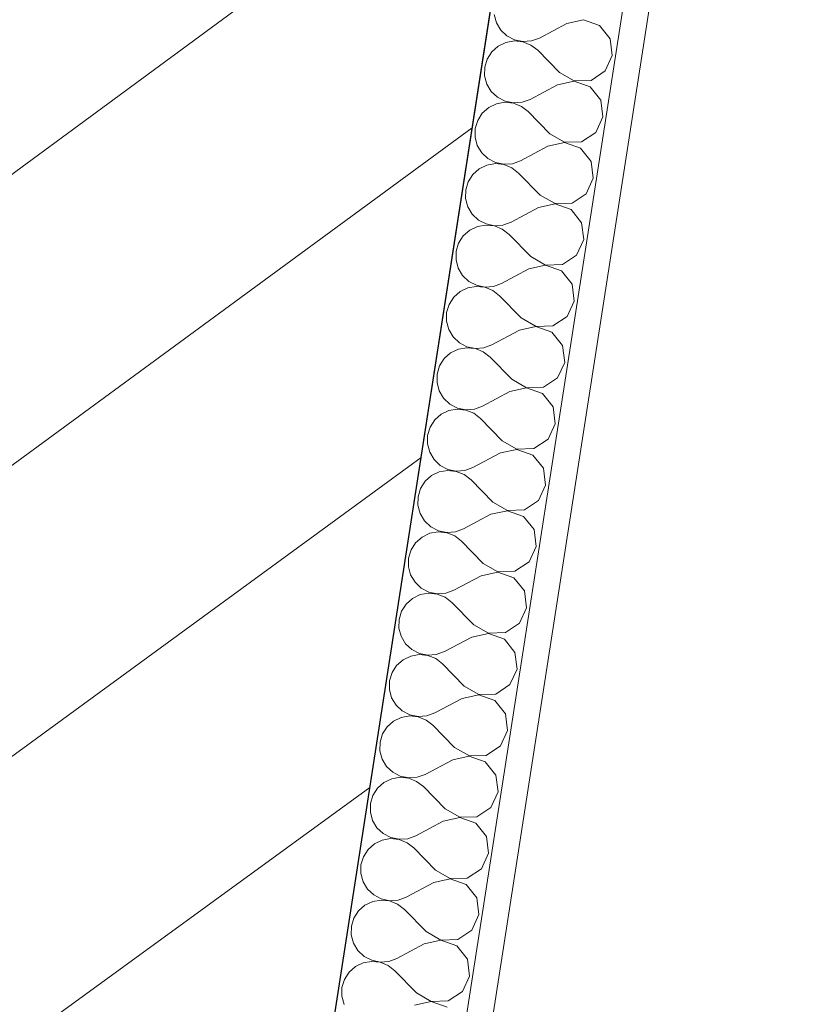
# Model space of a CAD drawing. Header units: metres. Extents: x 5509548 to 5517943, y 5680530 to 5684871.
# Tile 82 of 124: x 5516177.398 to 5516177.704, y 5683285.331 to 5683285.709. Entities that reach past the tile are written whole.
import ezdxf

# ---------------------------------------------------------------- set-up
doc = ezdxf.new("R2010")
doc.units = ezdxf.units.M
doc.layers.add('Nowe_A-Balkony', color=7, linetype='CONTINUOUS')
doc.layers.add('Nowe_A-Ściany-Wewnętrzne', color=7, linetype='CONTINUOUS')
for name, color, linetype, lineweight in [('Nowe_A-Balkony_Nr_pióra__89', 7, 'CONTINUOUS', 13), ('Nowe_A-Ściany-Wewnętrzne_Nr_pióra__174', 7, 'CONTINUOUS', 5), ('Nowe_A-Ściany-Wewnętrzne_Nr_pióra__27', 7, 'CONTINUOUS', 25), ('Nowe_A-Ściany-Wewnętrzne_Nr_pióra__47', 7, 'CONTINUOUS', 15)]:
    doc.layers.add(name, color=color, linetype=linetype, lineweight=lineweight)

# ---------------------------------------------------------------- blocks, each defined once
blk = doc.blocks.new('Strop_1', base_point=(90780.07224493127, -117167.5980123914))
at = {"layer": 'Nowe_A-Balkony_Nr_pióra__89', "color": 7, "linetype": 'Continuous', "lineweight": 13, "flags": 128}
blk.add_lwpolyline([(90780.07224493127, -117167.5980123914), (90780.07224493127, -118877.5979270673), (65230.07224493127, -118877.5979270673), (65230.07224493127, -117167.5980123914)], close=True, dxfattribs=at)
blk = doc.blocks.new('*X207')
at = {"layer": 'Nowe_A-Ściany-Wewnętrzne_Nr_pióra__174', "color": 7, "linetype": 'Continuous', "lineweight": 5}
for p, q in [((65265.90789260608, -117738.1433415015), (65259.83414969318, -117740.4761904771)), ((65272.30097821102, -117739.3520572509), (65265.90789260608, -117738.1433415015)), ((65277.10380217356, -117743.7412962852), (65272.30097821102, -117739.3520572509)), ((65231.71583591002, -117741.3484110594), (65233.04068768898, -117744.3539418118)), ((65259.83414969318, -117740.4761904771), (65250.31034016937, -117747.61904762)), ((65233.04068768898, -117744.3539418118), (65235.13642438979, -117746.8830394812)), ((65235.13642438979, -117746.8830394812), (65237.8435116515, -117748.7431808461)), ((65278.88176874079, -117750.0000000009), (65277.10380217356, -117743.7412962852)), ((65237.8435116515, -117748.7431808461), (65240.9558771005, -117749.7927658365)), ((65240.9558771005, -117750.2072341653), (65237.8435116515, -117751.2568191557)), ((65240.9558771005, -117749.7927658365), (65244.23659725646, -117749.9518965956)), ((65244.23659725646, -117750.0481034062), (65240.9558771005, -117750.2072341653)), ((65244.23659725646, -117749.9518965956), (65247.43593292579, -117749.2084595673)), ((65247.43593292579, -117750.7915404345), (65244.23659725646, -117750.0481034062)), ((65247.43593292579, -117749.2084595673), (65250.31034016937, -117747.61904762)), ((65250.31034016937, -117752.3809523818), (65247.43593292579, -117750.7915404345)), ((65277.10380217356, -117756.2587037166), (65278.88176874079, -117750.0000000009)), ((65235.13642438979, -117753.1169605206), (65233.04068768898, -117755.64605819)), ((65237.8435116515, -117751.2568191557), (65235.13642438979, -117753.1169605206)), ((65259.83414969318, -117759.5238095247), (65250.31034016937, -117752.3809523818)), ((65231.71583591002, -117758.6515889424), (65231.26272112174, -117761.9047619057)), ((65233.04068768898, -117755.64605819), (65231.71583591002, -117758.6515889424)), ((65272.30097821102, -117760.6479427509), (65277.10380217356, -117756.2587037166)), ((65231.26272112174, -117761.9047619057), (65231.71583591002, -117765.1579348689)), ((65259.83414969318, -117759.5238095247), (65265.90789260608, -117761.8566585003)), ((65265.90789260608, -117761.952865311), (65259.83414969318, -117764.2857142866)), ((65265.90789260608, -117761.8566585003), (65272.30097821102, -117760.6479427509)), ((65272.30097821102, -117763.1615810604), (65265.90789260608, -117761.952865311)), ((65231.71583591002, -117765.1579348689), (65233.04068768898, -117768.1634656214)), ((65259.83414969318, -117764.2857142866), (65250.31034016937, -117771.4285714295)), ((65277.10380217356, -117767.5508200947), (65272.30097821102, -117763.1615810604)), ((65233.04068768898, -117768.1634656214), (65235.13642438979, -117770.6925632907)), ((65278.88176874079, -117773.8095238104), (65277.10380217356, -117767.5508200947)), ((65235.13642438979, -117770.6925632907), (65237.8435116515, -117772.5527046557)), ((65237.8435116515, -117772.5527046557), (65240.9558771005, -117773.602289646)), ((65240.9558771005, -117773.602289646), (65244.23659725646, -117773.7614204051)), ((65244.23659725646, -117773.7614204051), (65247.43593292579, -117773.0179833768)), ((65247.43593292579, -117773.0179833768), (65250.31034016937, -117771.4285714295)), ((65277.10380217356, -117780.0682275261), (65278.88176874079, -117773.8095238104)), ((65235.13642438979, -117776.9264843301), (65233.04068768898, -117779.4555819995)), ((65237.8435116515, -117775.0663429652), (65235.13642438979, -117776.9264843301)), ((65240.9558771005, -117774.0167579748), (65237.8435116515, -117775.0663429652)), ((65244.23659725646, -117773.8576272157), (65240.9558771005, -117774.0167579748)), ((65247.43593292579, -117774.6010642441), (65244.23659725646, -117773.8576272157)), ((65250.31034016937, -117776.1904761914), (65247.43593292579, -117774.6010642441)), ((65259.83414969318, -117783.3333333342), (65250.31034016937, -117776.1904761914)), ((65233.04068768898, -117779.4555819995), (65231.71583591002, -117782.4611127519)), ((65272.30097821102, -117784.4574665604), (65277.10380217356, -117780.0682275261)), ((65231.71583591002, -117782.4611127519), (65231.26272112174, -117785.7142857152)), ((65259.83414969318, -117783.3333333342), (65265.90789260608, -117785.6661823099)), ((65265.90789260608, -117785.6661823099), (65272.30097821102, -117784.4574665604)), ((65231.26272112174, -117785.7142857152), (65231.71583591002, -117788.9674586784)), ((65259.83414969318, -117788.0952380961), (65250.31034016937, -117795.238095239)), ((65265.90789260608, -117785.7623891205), (65259.83414969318, -117788.0952380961)), ((65272.30097821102, -117786.9711048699), (65265.90789260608, -117785.7623891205)), ((65277.10380217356, -117791.3603439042), (65272.30097821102, -117786.9711048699)), ((65231.71583591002, -117788.9674586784), (65233.04068768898, -117791.9729894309)), ((65233.04068768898, -117791.9729894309), (65235.13642438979, -117794.5020871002)), ((65278.88176874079, -117797.6190476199), (65277.10380217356, -117791.3603439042)), ((65235.13642438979, -117794.5020871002), (65237.8435116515, -117796.3622284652)), ((65237.8435116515, -117796.3622284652), (65240.9558771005, -117797.4118134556)), ((65247.43593292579, -117796.8275071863), (65250.31034016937, -117795.238095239)), ((65237.8435116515, -117798.8758667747), (65235.13642438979, -117800.7360081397)), ((65240.9558771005, -117797.8262817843), (65237.8435116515, -117798.8758667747)), ((65240.9558771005, -117797.4118134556), (65244.23659725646, -117797.5709442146)), ((65244.23659725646, -117797.6671510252), (65240.9558771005, -117797.8262817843)), ((65244.23659725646, -117797.5709442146), (65247.43593292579, -117796.8275071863)), ((65247.43593292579, -117798.4105880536), (65244.23659725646, -117797.6671510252)), ((65250.31034016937, -117800.0000000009), (65247.43593292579, -117798.4105880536)), ((65259.83414969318, -117807.1428571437), (65250.31034016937, -117800.0000000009)), ((65277.10380217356, -117803.8777513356), (65278.88176874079, -117797.6190476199)), ((65233.04068768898, -117803.265105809), (65231.71583591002, -117806.2706365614)), ((65235.13642438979, -117800.7360081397), (65233.04068768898, -117803.265105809)), ((65272.30097821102, -117808.2669903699), (65277.10380217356, -117803.8777513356)), ((65231.71583591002, -117806.2706365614), (65231.26272112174, -117809.5238095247)), ((65259.83414969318, -117807.1428571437), (65265.90789260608, -117809.4757061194)), ((65231.26272112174, -117809.5238095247), (65231.71583591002, -117812.7769824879)), ((65265.90789260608, -117809.57191293), (65259.83414969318, -117811.9047619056)), ((65265.90789260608, -117809.4757061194), (65272.30097821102, -117808.2669903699)), ((65272.30097821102, -117810.7806286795), (65265.90789260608, -117809.57191293)), ((65277.10380217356, -117815.1698677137), (65272.30097821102, -117810.7806286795)), ((65231.71583591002, -117812.7769824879), (65233.04068768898, -117815.7825132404)), ((65259.83414969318, -117811.9047619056), (65250.31034016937, -117819.0476190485)), ((65278.88176874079, -117821.4285714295), (65277.10380217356, -117815.1698677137)), ((65233.04068768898, -117815.7825132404), (65235.13642438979, -117818.3116109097)), ((65235.13642438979, -117818.3116109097), (65237.8435116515, -117820.1717522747)), ((65247.43593292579, -117820.6370309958), (65250.31034016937, -117819.0476190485)), ((65237.8435116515, -117822.6853905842), (65235.13642438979, -117824.5455319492)), ((65237.8435116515, -117820.1717522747), (65240.9558771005, -117821.2213372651)), ((65240.9558771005, -117821.6358055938), (65237.8435116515, -117822.6853905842)), ((65240.9558771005, -117821.2213372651), (65244.23659725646, -117821.3804680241)), ((65244.23659725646, -117821.4766748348), (65240.9558771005, -117821.6358055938)), ((65244.23659725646, -117821.3804680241), (65247.43593292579, -117820.6370309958)), ((65247.43593292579, -117822.2201118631), (65244.23659725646, -117821.4766748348)), ((65250.31034016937, -117823.8095238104), (65247.43593292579, -117822.2201118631)), ((65277.10380217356, -117827.6872751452), (65278.88176874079, -117821.4285714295)), ((65235.13642438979, -117824.5455319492), (65233.04068768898, -117827.0746296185)), ((65259.83414969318, -117830.9523809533), (65250.31034016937, -117823.8095238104)), ((65231.71583591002, -117830.080160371), (65231.26272112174, -117833.3333333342)), ((65233.04068768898, -117827.0746296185), (65231.71583591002, -117830.080160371)), ((65272.30097821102, -117832.0765141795), (65277.10380217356, -117827.6872751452)), ((65231.26272112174, -117833.3333333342), (65231.71583591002, -117836.5865062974)), ((65259.83414969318, -117830.9523809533), (65265.90789260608, -117833.2852299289)), ((65265.90789260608, -117833.3814367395), (65259.83414969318, -117835.7142857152)), ((65265.90789260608, -117833.2852299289), (65272.30097821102, -117832.0765141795)), ((65272.30097821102, -117834.590152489), (65265.90789260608, -117833.3814367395)), ((65231.71583591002, -117836.5865062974), (65233.04068768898, -117839.5920370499)), ((65259.83414969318, -117835.7142857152), (65250.31034016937, -117842.857142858)), ((65277.10380217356, -117838.9793915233), (65272.30097821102, -117834.590152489)), ((65233.04068768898, -117839.5920370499), (65235.13642438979, -117842.1211347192)), ((65278.88176874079, -117845.238095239), (65277.10380217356, -117838.9793915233)), ((65235.13642438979, -117842.1211347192), (65237.8435116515, -117843.9812760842)), ((65237.8435116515, -117843.9812760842), (65240.9558771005, -117845.0308610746)), ((65240.9558771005, -117845.4453294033), (65237.8435116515, -117846.4949143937)), ((65240.9558771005, -117845.0308610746), (65244.23659725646, -117845.1899918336)), ((65244.23659725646, -117845.2861986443), (65240.9558771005, -117845.4453294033)), ((65244.23659725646, -117845.1899918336), (65247.43593292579, -117844.4465548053)), ((65247.43593292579, -117846.0296356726), (65244.23659725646, -117845.2861986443)), ((65247.43593292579, -117844.4465548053), (65250.31034016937, -117842.857142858)), ((65277.10380217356, -117851.4967989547), (65278.88176874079, -117845.238095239)), ((65235.13642438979, -117848.3550557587), (65233.04068768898, -117850.884153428)), ((65237.8435116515, -117846.4949143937), (65235.13642438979, -117848.3550557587)), ((65250.31034016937, -117847.6190476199), (65247.43593292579, -117846.0296356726)), ((65259.83414969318, -117854.7619047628), (65250.31034016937, -117847.6190476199)), ((65233.04068768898, -117850.884153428), (65231.71583591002, -117853.8896841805)), ((65272.30097821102, -117855.886037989), (65277.10380217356, -117851.4967989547)), ((65231.71583591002, -117853.8896841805), (65231.26272112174, -117857.1428571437)), ((65259.83414969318, -117854.7619047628), (65265.90789260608, -117857.0947537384)), ((65265.90789260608, -117857.0947537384), (65272.30097821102, -117855.886037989)), ((65231.26272112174, -117857.1428571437), (65231.71583591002, -117860.396030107)), ((65231.71583591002, -117860.396030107), (65233.04068768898, -117863.4015608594)), ((65259.83414969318, -117859.5238095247), (65250.31034016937, -117866.6666666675)), ((65265.90789260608, -117857.1909605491), (65259.83414969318, -117859.5238095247)), ((65272.30097821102, -117858.3996762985), (65265.90789260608, -117857.1909605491)), ((65277.10380217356, -117862.7889153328), (65272.30097821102, -117858.3996762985)), ((65233.04068768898, -117863.4015608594), (65235.13642438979, -117865.9306585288)), ((65278.88176874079, -117869.0476190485), (65277.10380217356, -117862.7889153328)), ((65235.13642438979, -117865.9306585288), (65237.8435116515, -117867.7907998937)), ((65237.8435116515, -117867.7907998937), (65240.9558771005, -117868.8403848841)), ((65247.43593292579, -117868.2560786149), (65250.31034016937, -117866.6666666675)), ((65237.8435116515, -117870.3044382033), (65235.13642438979, -117872.1645795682)), ((65240.9558771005, -117869.2548532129), (65237.8435116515, -117870.3044382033)), ((65240.9558771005, -117868.8403848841), (65244.23659725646, -117868.9995156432)), ((65244.23659725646, -117869.0957224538), (65240.9558771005, -117869.2548532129)), ((65244.23659725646, -117868.9995156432), (65247.43593292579, -117868.2560786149)), ((65247.43593292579, -117869.8391594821), (65244.23659725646, -117869.0957224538)), ((65250.31034016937, -117871.4285714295), (65247.43593292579, -117869.8391594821)), ((65259.83414969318, -117878.5714285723), (65250.31034016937, -117871.4285714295)), ((65277.10380217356, -117875.3063227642), (65278.88176874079, -117869.0476190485)), ((65233.04068768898, -117874.6936772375), (65231.71583591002, -117877.69920799)), ((65235.13642438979, -117872.1645795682), (65233.04068768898, -117874.6936772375)), ((65272.30097821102, -117879.6955617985), (65277.10380217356, -117875.3063227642)), ((65231.71583591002, -117877.69920799), (65231.26272112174, -117880.9523809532)), ((65259.83414969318, -117878.5714285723), (65265.90789260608, -117880.9042775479)), ((65231.26272112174, -117880.9523809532), (65231.71583591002, -117884.2055539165)), ((65265.90789260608, -117881.0004843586), (65259.83414969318, -117883.3333333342)), ((65265.90789260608, -117880.9042775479), (65272.30097821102, -117879.6955617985)), ((65272.30097821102, -117882.209200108), (65265.90789260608, -117881.0004843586)), ((65277.10380217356, -117886.5984391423), (65272.30097821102, -117882.209200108)), ((65231.71583591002, -117884.2055539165), (65233.04068768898, -117887.2110846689)), ((65259.83414969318, -117883.3333333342), (65250.31034016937, -117890.4761904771)), ((65278.88176874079, -117892.857142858), (65277.10380217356, -117886.5984391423)), ((65233.04068768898, -117887.2110846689), (65235.13642438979, -117889.7401823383)), ((65235.13642438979, -117889.7401823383), (65237.8435116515, -117891.6003237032)), ((65247.43593292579, -117892.0656024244), (65250.31034016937, -117890.4761904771)), ((65237.8435116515, -117894.1139620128), (65235.13642438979, -117895.9741033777)), ((65237.8435116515, -117891.6003237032), (65240.9558771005, -117892.6499086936)), ((65240.9558771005, -117893.0643770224), (65237.8435116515, -117894.1139620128)), ((65240.9558771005, -117892.6499086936), (65244.23659725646, -117892.8090394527)), ((65244.23659725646, -117892.9052462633), (65240.9558771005, -117893.0643770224)), ((65244.23659725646, -117892.8090394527), (65247.43593292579, -117892.0656024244)), ((65247.43593292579, -117893.6486832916), (65244.23659725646, -117892.9052462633)), ((65250.31034016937, -117895.238095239), (65247.43593292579, -117893.6486832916)), ((65277.10380217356, -117899.1158465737), (65278.88176874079, -117892.857142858)), ((65235.13642438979, -117895.9741033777), (65233.04068768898, -117898.5032010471)), ((65259.83414969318, -117902.3809523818), (65250.31034016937, -117895.238095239)), ((65231.71583591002, -117901.5087317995), (65231.26272112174, -117904.7619047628)), ((65233.04068768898, -117898.5032010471), (65231.71583591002, -117901.5087317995)), ((65272.30097821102, -117903.505085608), (65277.10380217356, -117899.1158465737)), ((65231.26272112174, -117904.7619047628), (65231.71583591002, -117908.015077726)), ((65259.83414969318, -117902.3809523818), (65265.90789260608, -117904.7138013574)), ((65265.90789260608, -117904.8100081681), (65259.83414969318, -117907.1428571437)), ((65265.90789260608, -117904.7138013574), (65272.30097821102, -117903.505085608)), ((65272.30097821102, -117906.0187239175), (65265.90789260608, -117904.8100081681)), ((65231.71583591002, -117908.015077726), (65233.04068768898, -117911.0206084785)), ((65259.83414969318, -117907.1428571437), (65250.31034016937, -117914.2857142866)), ((65277.10380217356, -117910.4079629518), (65272.30097821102, -117906.0187239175)), ((65233.04068768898, -117911.0206084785), (65235.13642438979, -117913.5497061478)), ((65278.88176874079, -117916.6666666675), (65277.10380217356, -117910.4079629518)), ((65235.13642438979, -117913.5497061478), (65237.8435116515, -117915.4098475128)), ((65237.8435116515, -117915.4098475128), (65240.9558771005, -117916.4594325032)), ((65240.9558771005, -117916.8739008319), (65237.8435116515, -117917.9234858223)), ((65240.9558771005, -117916.4594325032), (65244.23659725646, -117916.6185632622)), ((65244.23659725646, -117916.7147700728), (65240.9558771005, -117916.8739008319)), ((65244.23659725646, -117916.6185632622), (65247.43593292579, -117915.8751262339)), ((65247.43593292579, -117917.4582071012), (65244.23659725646, -117916.7147700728)), ((65247.43593292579, -117915.8751262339), (65250.31034016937, -117914.2857142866)), ((65277.10380217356, -117922.9253703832), (65278.88176874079, -117916.6666666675)), ((65235.13642438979, -117919.7836271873), (65233.04068768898, -117922.3127248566)), ((65237.8435116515, -117917.9234858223), (65235.13642438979, -117919.7836271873)), ((65250.31034016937, -117919.0476190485), (65247.43593292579, -117917.4582071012)), ((65259.83414969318, -117926.1904761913), (65250.31034016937, -117919.0476190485)), ((65233.04068768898, -117922.3127248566), (65231.71583591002, -117925.318255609)), ((65272.30097821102, -117927.3146094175), (65277.10380217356, -117922.9253703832)), ((65231.71583591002, -117925.318255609), (65231.26272112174, -117928.5714285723)), ((65231.26272112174, -117928.5714285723), (65231.71583591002, -117931.8246015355)), ((65259.83414969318, -117926.1904761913), (65265.90789260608, -117928.523325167)), ((65265.90789260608, -117928.6195319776), (65259.83414969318, -117930.9523809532)), ((65265.90789260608, -117928.523325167), (65272.30097821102, -117927.3146094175)), ((65272.30097821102, -117929.828247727), (65265.90789260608, -117928.6195319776)), ((65231.71583591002, -117931.8246015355), (65233.04068768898, -117934.830132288)), ((65259.83414969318, -117930.9523809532), (65250.31034016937, -117938.0952380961)), ((65277.10380217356, -117934.2174867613), (65272.30097821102, -117929.828247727)), ((65233.04068768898, -117934.830132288), (65235.13642438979, -117937.3592299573)), ((65278.88176874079, -117940.476190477), (65277.10380217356, -117934.2174867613)), ((65235.13642438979, -117937.3592299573), (65237.8435116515, -117939.2193713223)), ((65237.8435116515, -117939.2193713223), (65240.9558771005, -117940.2689563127)), ((65244.23659725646, -117940.4280870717), (65247.43593292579, -117939.6846500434)), ((65247.43593292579, -117939.6846500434), (65250.31034016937, -117938.0952380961)), ((65235.13642438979, -117943.5931509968), (65233.04068768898, -117946.1222486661)), ((65237.8435116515, -117941.7330096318), (65235.13642438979, -117943.5931509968)), ((65240.9558771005, -117940.6834246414), (65237.8435116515, -117941.7330096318)), ((65240.9558771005, -117940.2689563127), (65244.23659725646, -117940.4280870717)), ((65244.23659725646, -117940.5242938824), (65240.9558771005, -117940.6834246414)), ((65247.43593292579, -117941.2677309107), (65244.23659725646, -117940.5242938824)), ((65250.31034016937, -117942.857142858), (65247.43593292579, -117941.2677309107)), ((65259.83414969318, -117950.0000000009), (65250.31034016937, -117942.857142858)), ((65277.10380217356, -117946.7348941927), (65278.88176874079, -117940.476190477)), ((65233.04068768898, -117946.1222486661), (65231.71583591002, -117949.1277794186)), ((65272.30097821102, -117951.124133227), (65277.10380217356, -117946.7348941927)), ((65231.71583591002, -117949.1277794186), (65231.26272112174, -117952.3809523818)), ((65259.83414969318, -117950.0000000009), (65265.90789260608, -117952.3328489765)), ((65265.90789260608, -117952.3328489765), (65272.30097821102, -117951.124133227)), ((65231.26272112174, -117952.3809523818), (65231.71583591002, -117955.634125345)), ((65259.83414969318, -117954.7619047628), (65250.31034016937, -117961.9047619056)), ((65265.90789260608, -117952.4290557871), (65259.83414969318, -117954.7619047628)), ((65272.30097821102, -117953.6377715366), (65265.90789260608, -117952.4290557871)), ((65277.10380217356, -117958.0270105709), (65272.30097821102, -117953.6377715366)), ((65231.71583591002, -117955.634125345), (65233.04068768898, -117958.6396560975)), ((65233.04068768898, -117958.6396560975), (65235.13642438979, -117961.1687537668)), ((65278.88176874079, -117964.2857142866), (65277.10380217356, -117958.0270105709)), ((65235.13642438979, -117961.1687537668), (65237.8435116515, -117963.0288951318)), ((65247.43593292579, -117963.4941738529), (65250.31034016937, -117961.9047619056)), ((65237.8435116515, -117965.5425334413), (65235.13642438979, -117967.4026748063)), ((65237.8435116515, -117963.0288951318), (65240.9558771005, -117964.0784801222)), ((65240.9558771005, -117964.4929484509), (65237.8435116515, -117965.5425334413)), ((65240.9558771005, -117964.0784801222), (65244.23659725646, -117964.2376108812)), ((65244.23659725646, -117964.3338176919), (65240.9558771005, -117964.4929484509)), ((65244.23659725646, -117964.2376108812), (65247.43593292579, -117963.4941738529)), ((65247.43593292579, -117965.0772547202), (65244.23659725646, -117964.3338176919)), ((65250.31034016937, -117966.6666666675), (65247.43593292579, -117965.0772547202)), ((65277.10380217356, -117970.5444180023), (65278.88176874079, -117964.2857142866)), ((65233.04068768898, -117969.9317724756), (65231.71583591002, -117972.9373032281)), ((65235.13642438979, -117967.4026748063), (65233.04068768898, -117969.9317724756)), ((65259.83414969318, -117973.8095238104), (65250.31034016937, -117966.6666666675)), ((65231.71583591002, -117972.9373032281), (65231.26272112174, -117976.1904761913)), ((65259.83414969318, -117973.8095238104), (65265.90789260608, -117976.142372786)), ((65272.30097821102, -117974.9336570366), (65277.10380217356, -117970.5444180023)), ((65231.26272112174, -117976.1904761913), (65231.71583591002, -117979.4436491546)), ((65265.90789260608, -117976.2385795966), (65259.83414969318, -117978.5714285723)), ((65265.90789260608, -117976.142372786), (65272.30097821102, -117974.9336570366)), ((65272.30097821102, -117977.4472953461), (65265.90789260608, -117976.2385795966)), ((65277.10380217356, -117981.8365343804), (65272.30097821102, -117977.4472953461)), ((65231.71583591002, -117979.4436491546), (65233.04068768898, -117982.449179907)), ((65259.83414969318, -117978.5714285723), (65250.31034016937, -117985.7142857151)), ((65233.04068768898, -117982.449179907), (65235.13642438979, -117984.9782775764)), ((65235.13642438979, -117984.9782775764), (65237.8435116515, -117986.8384189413)), ((65278.88176874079, -117988.0952380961), (65277.10380217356, -117981.8365343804)), ((65237.8435116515, -117986.8384189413), (65240.9558771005, -117987.8880039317)), ((65240.9558771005, -117988.3024722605), (65237.8435116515, -117989.3520572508)), ((65240.9558771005, -117987.8880039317), (65244.23659725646, -117988.0471346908)), ((65244.23659725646, -117988.1433415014), (65240.9558771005, -117988.3024722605)), ((65244.23659725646, -117988.0471346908), (65247.43593292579, -117987.3036976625)), ((65247.43593292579, -117988.8867785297), (65244.23659725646, -117988.1433415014)), ((65247.43593292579, -117987.3036976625), (65250.31034016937, -117985.7142857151)), ((65250.31034016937, -117990.476190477), (65247.43593292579, -117988.8867785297)), ((65277.10380217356, -117994.3539418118), (65278.88176874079, -117988.0952380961)), ((65235.13642438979, -117991.2121986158), (65233.04068768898, -117993.7412962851)), ((65237.8435116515, -117989.3520572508), (65235.13642438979, -117991.2121986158)), ((65259.83414969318, -117997.6190476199), (65250.31034016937, -117990.476190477)), ((65233.04068768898, -117993.7412962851), (65231.71583591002, -117996.7468270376)), ((65272.30097821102, -117998.7431808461), (65277.10380217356, -117994.3539418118)), ((65231.71583591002, -117996.7468270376), (65231.26272112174, -118000.0000000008)), ((65231.26272112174, -118000.0000000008), (65231.71583591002, -118003.2531729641)), ((65259.83414969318, -117997.6190476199), (65265.90789260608, -117999.9518965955)), ((65265.90789260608, -118000.0481034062), (65259.83414969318, -118002.3809523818)), ((65265.90789260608, -117999.9518965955), (65272.30097821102, -117998.7431808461)), ((65272.30097821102, -118001.2568191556), (65265.90789260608, -118000.0481034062)), ((65231.71583591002, -118003.2531729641), (65233.04068768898, -118006.2587037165)), ((65259.83414969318, -118002.3809523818), (65250.31034016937, -118009.5238095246)), ((65277.10380217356, -118005.6460581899), (65272.30097821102, -118001.2568191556)), ((65233.04068768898, -118006.2587037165), (65235.13642438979, -118008.7878013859)), ((65278.88176874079, -118011.9047619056), (65277.10380217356, -118005.6460581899)), ((65235.13642438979, -118008.7878013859), (65237.8435116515, -118010.6479427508)), ((65237.8435116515, -118010.6479427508), (65240.9558771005, -118011.6975277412)), ((65244.23659725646, -118011.8566585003), (65247.43593292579, -118011.113221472)), ((65247.43593292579, -118011.113221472), (65250.31034016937, -118009.5238095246)), ((65235.13642438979, -118015.0217224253), (65233.04068768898, -118017.5508200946)), ((65237.8435116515, -118013.1615810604), (65235.13642438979, -118015.0217224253)), ((65240.9558771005, -118012.11199607), (65237.8435116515, -118013.1615810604)), ((65240.9558771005, -118011.6975277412), (65244.23659725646, -118011.8566585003)), ((65244.23659725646, -118011.9528653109), (65240.9558771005, -118012.11199607)), ((65247.43593292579, -118012.6963023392), (65244.23659725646, -118011.9528653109)), ((65250.31034016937, -118014.2857142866), (65247.43593292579, -118012.6963023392)), ((65259.83414969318, -118021.4285714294), (65250.31034016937, -118014.2857142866)), ((65277.10380217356, -118018.1634656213), (65278.88176874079, -118011.9047619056)), ((65233.04068768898, -118017.5508200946), (65231.71583591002, -118020.5563508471)), ((65272.30097821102, -118022.5527046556), (65277.10380217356, -118018.1634656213)), ((65231.71583591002, -118020.5563508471), (65231.26272112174, -118023.8095238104)), ((65259.83414969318, -118021.4285714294), (65265.90789260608, -118023.761420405)), ((65265.90789260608, -118023.761420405), (65272.30097821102, -118022.5527046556)), ((65231.26272112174, -118023.8095238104), (65231.71583591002, -118027.0626967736)), ((65259.83414969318, -118026.1904761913), (65250.31034016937, -118033.3333333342)), ((65265.90789260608, -118023.8576272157), (65259.83414969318, -118026.1904761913)), ((65272.30097821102, -118025.0663429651), (65265.90789260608, -118023.8576272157)), ((65277.10380217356, -118029.4555819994), (65272.30097821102, -118025.0663429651)), ((65231.71583591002, -118027.0626967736), (65233.04068768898, -118030.0682275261)), ((65233.04068768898, -118030.0682275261), (65235.13642438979, -118032.5973251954)), ((65278.88176874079, -118035.7142857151), (65277.10380217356, -118029.4555819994)), ((65235.13642438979, -118032.5973251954), (65237.8435116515, -118034.4574665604)), ((65247.43593292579, -118034.9227452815), (65250.31034016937, -118033.3333333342)), ((65237.8435116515, -118036.9711048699), (65235.13642438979, -118038.8312462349)), ((65237.8435116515, -118034.4574665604), (65240.9558771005, -118035.5070515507)), ((65240.9558771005, -118035.9215198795), (65237.8435116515, -118036.9711048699)), ((65240.9558771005, -118035.5070515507), (65244.23659725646, -118035.6661823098)), ((65244.23659725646, -118035.7623891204), (65240.9558771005, -118035.9215198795)), ((65244.23659725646, -118035.6661823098), (65247.43593292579, -118034.9227452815)), ((65247.43593292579, -118036.5058261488), (65244.23659725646, -118035.7623891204)), ((65250.31034016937, -118038.0952380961), (65247.43593292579, -118036.5058261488)), ((65259.83414969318, -118045.2380952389), (65250.31034016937, -118038.0952380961)), ((65277.10380217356, -118041.9729894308), (65278.88176874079, -118035.7142857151)), ((65233.04068768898, -118041.3603439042), (65231.71583591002, -118044.3658746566)), ((65235.13642438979, -118038.8312462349), (65233.04068768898, -118041.3603439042)), ((65231.71583591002, -118044.3658746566), (65231.26272112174, -118047.6190476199)), ((65259.83414969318, -118045.2380952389), (65265.90789260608, -118047.5709442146)), ((65272.30097821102, -118046.3622284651), (65277.10380217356, -118041.9729894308)), ((65231.26272112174, -118047.6190476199), (65231.71583591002, -118050.8722205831)), ((65265.90789260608, -118047.6671510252), (65259.83414969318, -118050.0000000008)), ((65265.90789260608, -118047.5709442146), (65272.30097821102, -118046.3622284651)), ((65272.30097821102, -118048.8758667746), (65265.90789260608, -118047.6671510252)), ((65277.10380217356, -118053.2651058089), (65272.30097821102, -118048.8758667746)), ((65231.71583591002, -118050.8722205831), (65233.04068768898, -118053.8777513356)), ((65259.83414969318, -118050.0000000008), (65250.31034016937, -118057.1428571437)), ((65233.04068768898, -118053.8777513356), (65235.13642438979, -118056.4068490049)), ((65235.13642438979, -118056.4068490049), (65237.8435116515, -118058.2669903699)), ((65278.88176874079, -118059.5238095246), (65277.10380217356, -118053.2651058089)), ((65237.8435116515, -118058.2669903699), (65240.9558771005, -118059.3165753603)), ((65240.9558771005, -118059.731043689), (65237.8435116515, -118060.7806286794)), ((65240.9558771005, -118059.3165753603), (65244.23659725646, -118059.4757061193)), ((65244.23659725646, -118059.57191293), (65240.9558771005, -118059.731043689)), ((65244.23659725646, -118059.4757061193), (65247.43593292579, -118058.732269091)), ((65247.43593292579, -118060.3153499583), (65244.23659725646, -118059.57191293)), ((65247.43593292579, -118058.732269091), (65250.31034016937, -118057.1428571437)), ((65250.31034016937, -118061.9047619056), (65247.43593292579, -118060.3153499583)), ((65277.10380217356, -118065.7825132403), (65278.88176874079, -118059.5238095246)), ((65235.13642438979, -118062.6407700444), (65233.04068768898, -118065.1698677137)), ((65237.8435116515, -118060.7806286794), (65235.13642438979, -118062.6407700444)), ((65259.83414969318, -118069.0476190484), (65250.31034016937, -118061.9047619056)), ((65231.71583591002, -118068.1753984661), (65231.26272112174, -118071.4285714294)), ((65233.04068768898, -118065.1698677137), (65231.71583591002, -118068.1753984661)), ((65272.30097821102, -118070.1717522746), (65277.10380217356, -118065.7825132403)), ((65231.26272112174, -118071.4285714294), (65231.71583591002, -118074.6817443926)), ((65259.83414969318, -118069.0476190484), (65265.90789260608, -118071.3804680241)), ((65265.90789260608, -118071.4766748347), (65259.83414969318, -118073.8095238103)), ((65265.90789260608, -118071.3804680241), (65272.30097821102, -118070.1717522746)), ((65272.30097821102, -118072.6853905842), (65265.90789260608, -118071.4766748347)), ((65231.71583591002, -118074.6817443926), (65233.04068768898, -118077.6872751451)), ((65259.83414969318, -118073.8095238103), (65250.31034016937, -118080.9523809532)), ((65277.10380217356, -118077.0746296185), (65272.30097821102, -118072.6853905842)), ((65233.04068768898, -118077.6872751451), (65235.13642438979, -118080.2163728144)), ((65278.88176874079, -118083.3333333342), (65277.10380217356, -118077.0746296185)), ((65235.13642438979, -118080.2163728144), (65237.8435116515, -118082.0765141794)), ((65237.8435116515, -118082.0765141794), (65240.9558771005, -118083.1260991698)), ((65240.9558771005, -118083.1260991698), (65244.23659725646, -118083.2852299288)), ((65244.23659725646, -118083.3814367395), (65240.9558771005, -118083.5405674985)), ((65244.23659725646, -118083.2852299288), (65247.43593292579, -118082.5417929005)), ((65247.43593292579, -118084.1248737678), (65244.23659725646, -118083.3814367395)), ((65247.43593292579, -118082.5417929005), (65250.31034016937, -118080.9523809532)), ((65277.10380217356, -118089.5920370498), (65278.88176874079, -118083.3333333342)), ((65235.13642438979, -118086.4502938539), (65233.04068768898, -118088.9793915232)), ((65237.8435116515, -118084.5901524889), (65235.13642438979, -118086.4502938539)), ((65240.9558771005, -118083.5405674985), (65237.8435116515, -118084.5901524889)), ((65250.31034016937, -118085.7142857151), (65247.43593292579, -118084.1248737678)), ((65259.83414969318, -118092.857142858), (65250.31034016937, -118085.7142857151)), ((65233.04068768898, -118088.9793915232), (65231.71583591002, -118091.9849222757)), ((65272.30097821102, -118093.9812760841), (65277.10380217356, -118089.5920370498)), ((65231.71583591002, -118091.9849222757), (65231.26272112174, -118095.2380952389)), ((65259.83414969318, -118092.857142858), (65265.90789260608, -118095.1899918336)), ((65265.90789260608, -118095.1899918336), (65272.30097821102, -118093.9812760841)), ((65231.26272112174, -118095.2380952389), (65231.71583591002, -118098.4912682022)), ((65231.71583591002, -118098.4912682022), (65233.04068768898, -118101.4967989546)), ((65259.83414969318, -118097.6190476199), (65250.31034016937, -118104.7619047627)), ((65265.90789260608, -118095.2861986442), (65259.83414969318, -118097.6190476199)), ((65272.30097821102, -118096.4949143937), (65265.90789260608, -118095.2861986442)), ((65277.10380217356, -118100.884153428), (65272.30097821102, -118096.4949143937)), ((65233.04068768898, -118101.4967989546), (65235.13642438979, -118104.0258966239)), ((65278.88176874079, -118107.1428571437), (65277.10380217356, -118100.884153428)), ((65235.13642438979, -118104.0258966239), (65237.8435116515, -118105.8860379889)), ((65237.8435116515, -118105.8860379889), (65240.9558771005, -118106.9356229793)), ((65247.43593292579, -118106.35131671), (65250.31034016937, -118104.7619047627)), ((65237.8435116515, -118108.3996762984), (65235.13642438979, -118110.2598176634)), ((65240.9558771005, -118107.350091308), (65237.8435116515, -118108.3996762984)), ((65240.9558771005, -118106.9356229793), (65244.23659725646, -118107.0947537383)), ((65244.23659725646, -118107.190960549), (65240.9558771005, -118107.350091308)), ((65244.23659725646, -118107.0947537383), (65247.43593292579, -118106.35131671)), ((65247.43593292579, -118107.9343975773), (65244.23659725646, -118107.190960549)), ((65250.31034016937, -118109.5238095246), (65247.43593292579, -118107.9343975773)), ((65259.83414969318, -118116.6666666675), (65250.31034016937, -118109.5238095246)), ((65277.10380217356, -118113.4015608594), (65278.88176874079, -118107.1428571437)), ((65233.04068768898, -118112.7889153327), (65231.71583591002, -118115.7944460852)), ((65235.13642438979, -118110.2598176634), (65233.04068768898, -118112.7889153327)), ((65272.30097821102, -118117.7907998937), (65277.10380217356, -118113.4015608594)), ((65231.71583591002, -118115.7944460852), (65231.26272112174, -118119.0476190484)), ((65259.83414969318, -118116.6666666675), (65265.90789260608, -118118.9995156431)), ((65231.26272112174, -118119.0476190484), (65231.71583591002, -118122.3007920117)), ((65265.90789260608, -118119.0957224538), (65259.83414969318, -118121.4285714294)), ((65265.90789260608, -118118.9995156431), (65272.30097821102, -118117.7907998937)), ((65272.30097821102, -118120.3044382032), (65265.90789260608, -118119.0957224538)), ((65231.71583591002, -118122.3007920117), (65233.04068768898, -118125.3063227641))]:
    blk.add_line(p, q, dxfattribs=at)
blk = doc.blocks.new('Ściana_65', base_point=(65105.07224493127, -117042.597843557))
at = {"layer": 'Nowe_A-Ściany-Wewnętrzne', "linetype": 'Continuous', "lineweight": 0, "true_color": 0x000000}
h = blk.add_hatch(dxfattribs=at)
h.set_pattern_fill('Bloczki_ceramiczne', color=18, style=0, pattern_type=2)
h.set_pattern_definition([(45, (0, 0), (-63.63960862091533, 63.63960862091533), [])])
h.paths.add_polyline_path([(65230.07224493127, -118877.5979270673), (65230.07224493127, -117377.597843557), (64980.07224493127, -117377.597843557), (64980.07224493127, -118877.5979270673)])
h = blk.add_hatch(dxfattribs=at)
h.set_pattern_fill('Tynk', color=18, style=0, pattern_type=2)
h.set_pattern_definition([(0, (0, 0), (0, 86.60254037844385), [0, -50]), (0, (25, 43.30126941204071), (0, 86.60254037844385), [0, -50])])
h.paths.add_polyline_path([(65290.07224493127, -118877.5979270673), (65290.07224493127, -117377.597843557), (65280.07224493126, -117377.597843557), (65280.07224493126, -118877.5979270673)])
at = {"layer": 'Nowe_A-Ściany-Wewnętrzne_Nr_pióra__27', "color": 7, "linetype": 'Continuous', "lineweight": 25}
blk.add_line((65230.07224493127, -118877.5979270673), (65230.07224493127, -117377.597843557), dxfattribs=at)
at = {"layer": 'Nowe_A-Ściany-Wewnętrzne_Nr_pióra__47', "color": 7, "linetype": 'Continuous', "lineweight": 15}
blk.add_line((65280.07224493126, -118877.5979270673), (65280.07224493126, -117377.597843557), dxfattribs=at)
at = {"layer": 'Nowe_A-Ściany-Wewnętrzne_Nr_pióra__47', "color": 7, "linetype": 'Continuous', "lineweight": 15, "flags": 128}
blk.add_lwpolyline([(65290.07224493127, -118877.5979270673), (65290.07224493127, -117377.597843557)], dxfattribs=at)
at = {"layer": 'Nowe_A-Ściany-Wewnętrzne', "color": 7, "lineweight": 25}
blk.add_blockref('*X207', (0, 0), dxfattribs=at)

msp = doc.modelspace()

# ---------------------------------------------------------------- block references
at = {"layer": 'Nowe_A-Balkony', "color": 7, "linetype": 'Continuous', "lineweight": 13, "xscale": 0.001, "yscale": 0.001, "zscale": 0.001, "rotation": 351.1838518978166}
msp.add_blockref('Strop_1', (5516202.914668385, 5683282.362144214), dxfattribs=at)
at = {"layer": 'Nowe_A-Ściany-Wewnętrzne', "color": 7, "lineweight": 25, "xscale": 0.001, "yscale": 0.001, "zscale": 0.001, "rotation": 351.1838518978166}
msp.add_blockref('Ściana_65', (5516177.562170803, 5683286.420729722), dxfattribs=at)

doc.saveas('drawing.dxf')
